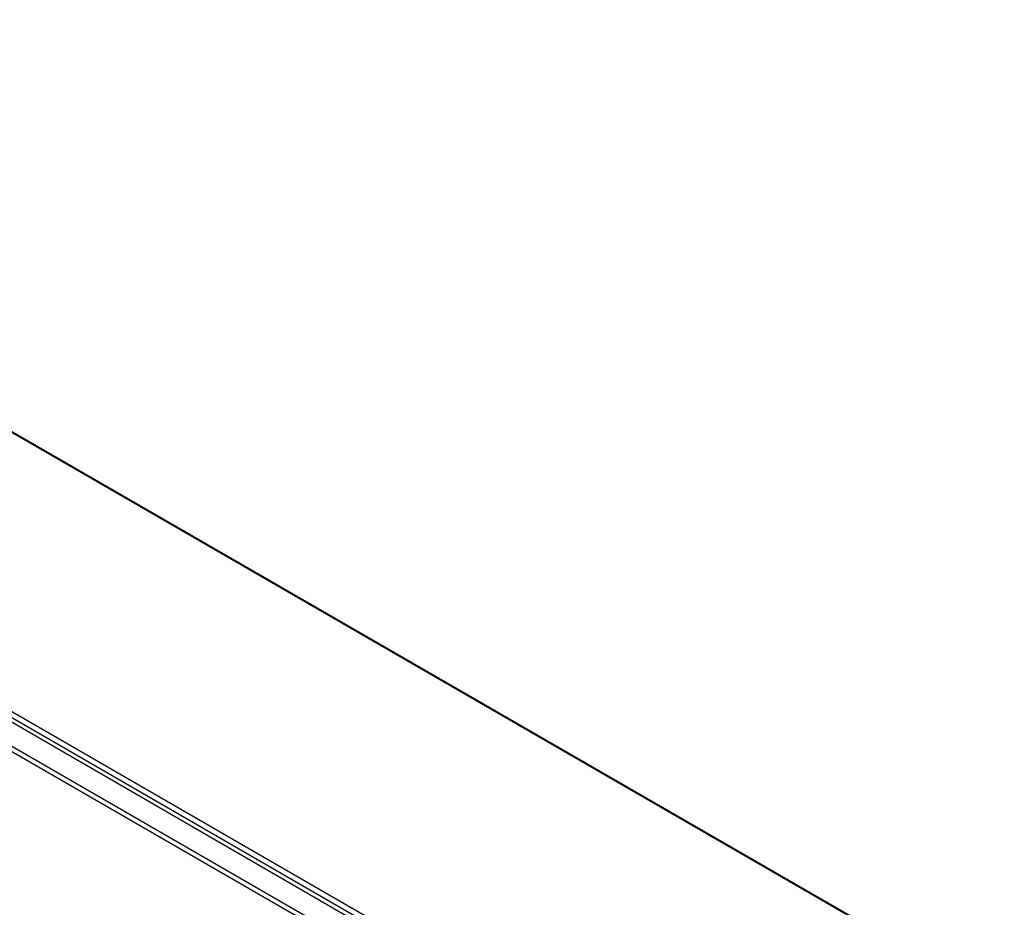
# Model space of a CAD drawing. Header units: inches. Extents: x 17 to 386, y 34 to 183.
# Tile 95 of 95: x 357 to 385, y 155 to 180. Entities that reach past the tile are written whole.
import ezdxf

# ---------------------------------------------------------------- set-up
doc = ezdxf.new("R2010")
doc.units = ezdxf.units.IN
doc.header["$MEASUREMENT"] = 0
doc.layers.add('Visible Edges(ANSI)', color=7, linetype='Continuous', lineweight=25)
doc.layers.add('Visible Tangent Edges(ANSI)', color=7, linetype='Continuous', lineweight=25)

msp = doc.modelspace()

# ---------------------------------------------------------------- linework, layer by layer
at = {"layer": 'Visible Edges(ANSI)'}
for p, q in [((335.904, 180.476), (384.801, 152.246)), ((327.91, 176.757), (378.542, 147.524))]:
    msp.add_line(p, q, dxfattribs=at)
at = {"layer": 'Visible Tangent Edges(ANSI)'}
for p, q in [((384.801, 152.212), (335.875, 180.459)), ((378.813, 147.666), (328.041, 176.979)), ((327.971, 176.857), (378.743, 147.544)), ((327.319, 176.416), (377.952, 147.183)), ((377.882, 147.062), (327.249, 176.295))]:
    msp.add_line(p, q, dxfattribs=at)

doc.saveas('drawing.dxf')
